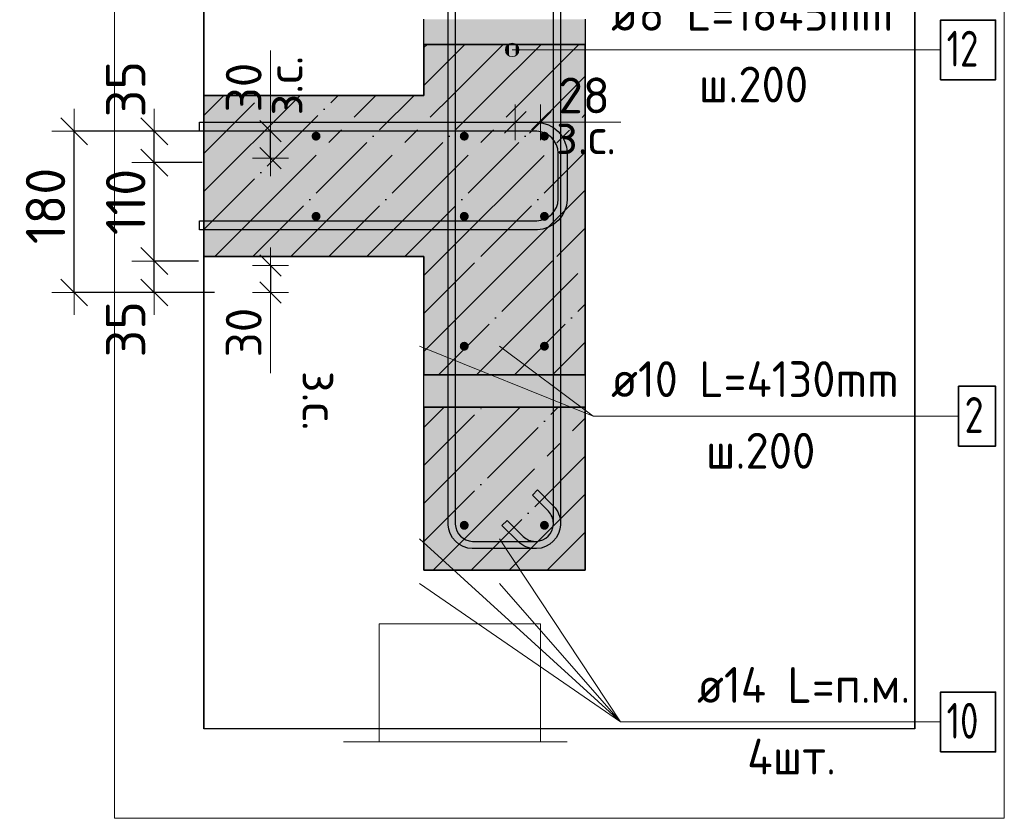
# Model space of a CAD drawing. Header units: millimetres. Extents: x -2995 to 47287, y -2809 to 58122.
# Tile 81 of 143: x 44793 to 45892, y 36062 to 36954. Entities that reach past the tile are written whole.
import ezdxf

# ---------------------------------------------------------------- set-up
doc = ezdxf.new("R2010")
doc.units = ezdxf.units.MM
doc.header["$PDMODE"] = 65
doc.linetypes.add('______11', pattern=[100, 80, -10, 0, -10])
doc.linetypes.add('______5', pattern=[220, 160, -20, 20, -20])
for name, color, linetype, lineweight in [('Standard', 7, 'Continuous', 25), ('Арм.стержн. Арматура края', 96, 'Continuous', 35), ('Арм.стержн. вертикальными 1', 22, 'Continuous', 35), ('Арм.стержн. Доп. арматура', 180, 'Continuous', 35), ('Арм.стержн. Хомут', 240, 'Continuous', 35), ('Размерная линия_ общее', 7, 'Continuous', 13), ('Размерная линия_ общее_1', 7, 'Continuous', 13)]:
    doc.layers.add(name, color=color, linetype=linetype, lineweight=lineweight)
doc.styles.add('ISOCPEUR', font='ISOCPEUR')
doc.dimstyles.new('DIMSTYLE_3', dxfattribs={"dimtxt": 44, "dimasz": 50, "dimexe": 0, "dimexo": 0, "dimgap": 22, "dimtad": 2, "dimdec": 0, "dimrnd": 5, "dimzin": 12, "dimdsep": 46, "dimtxsty": 'ISOCPEUR', "dimblk1": 'ALL_ML_STRICH', "dimblk2": 'ALL_ML_STRICH', "dimsah": 1, "dimcen": 0, "dimclrd": 7, "dimclre": 256, "dimclrt": 7, "dimadec": 0, "dimazin": 0, "dimtfac": 1, "dimtdec": 0, "dimtix": 1, "dimtmove": 2, "dimatfit": 3, "dimfxl": 0, "dimtzin": 0, "dimlwd": 0, "dimlwe": -3, "dimarcsym": 0})
doc.dimstyles.new('DIMSTYLE_7', dxfattribs={"dimtxt": 40, "dimasz": 40, "dimexe": 0, "dimexo": 0.001, "dimgap": 20, "dimtad": 2, "dimdec": 0, "dimrnd": 5, "dimzin": 12, "dimdsep": 46, "dimtxsty": 'ISOCPEUR', "dimblk1": 'ALL_ML_STRICH', "dimblk2": 'ALL_ML_STRICH', "dimsah": 1, "dimcen": 0, "dimse1": 1, "dimse2": 1, "dimclrd": 7, "dimclre": 256, "dimclrt": 7, "dimadec": 0, "dimazin": 0, "dimtfac": 1, "dimtdec": 0, "dimtix": 1, "dimtmove": 2, "dimatfit": 3, "dimfxl": 0, "dimtvp": 1.2, "dimtzin": 0, "dimlwd": 0, "dimlwe": -3, "dimarcsym": 0})
doc.dimstyles.new('DIMSTYLE_8', dxfattribs={"dimtxt": 44, "dimasz": 50, "dimexe": 0, "dimexo": 0, "dimgap": 22, "dimtad": 2, "dimdec": 0, "dimrnd": 5, "dimzin": 12, "dimdsep": 46, "dimtxsty": 'ISOCPEUR', "dimblk1": 'ALL_ML_STRICH', "dimblk2": 'ALL_ML_STRICH', "dimsah": 1, "dimcen": 0, "dimclrd": 7, "dimclre": 256, "dimclrt": 7, "dimadec": 0, "dimazin": 0, "dimtfac": 1, "dimtdec": 0, "dimtix": 1, "dimtmove": 2, "dimatfit": 3, "dimfxl": 0, "dimtvp": 1.2, "dimtzin": 0, "dimlwd": 0, "dimlwe": -3, "dimarcsym": 0})
doc.dimstyles.new('DIMSTYLE_9', dxfattribs={"dimtxt": 40, "dimasz": 40, "dimexe": 0, "dimexo": 0, "dimgap": 20, "dimtad": 2, "dimdec": 0, "dimrnd": 1, "dimzin": 12, "dimdsep": 46, "dimtxsty": 'ISOCPEUR', "dimblk1": 'ALL_ML_STRICH', "dimblk2": 'ALL_ML_STRICH', "dimsah": 1, "dimcen": 0, "dimclrd": 7, "dimclre": 256, "dimclrt": 7, "dimadec": 0, "dimazin": 0, "dimtfac": 1, "dimtdec": 0, "dimtix": 1, "dimtmove": 2, "dimatfit": 3, "dimfxl": 0, "dimtvp": 1.2, "dimtzin": 0, "dimlwd": 0, "dimlwe": -3, "dimarcsym": 0})

# ---------------------------------------------------------------- blocks, each defined once
blk = doc.blocks.new('ALL_ML_STRICH')
at = {"color": 0, "linetype": 'ByBlock', "lineweight": -2}
for p, q in [((0, -0.5), (0, 0.5)), ((-0.3, -0.3), (0.3, 0.3)), ((-1, 0), (0.5, 0))]:
    blk.add_line(p, q, dxfattribs=at)
blk = doc.blocks.new('*D25')
at = {"layer": 'DEFPOINTS', "color": 7, "linetype": 'Continuous', "lineweight": 13, "transparency": 33554687}
for p in [(45012.5, 36684.2), (44943.3, 36649.2), (45030.5, 36649.2)]:
    blk.add_point(p, dxfattribs=at)
at = {"layer": 'Размерная линия_ общее', "color": 253, "linetype": 'Continuous', "lineweight": -2, "true_color": 0xa0a0a0, "transparency": 33554687}
for p, q in [((44992.5, 36684.2), (44943.3, 36684.2)), ((45010.5, 36649.2), (44943.3, 36649.2))]:
    blk.add_line(p, q, dxfattribs=at)
at = {"layer": 'Размерная линия_ общее', "color": 7, "linetype": 'Continuous', "lineweight": -2, "transparency": 33554687}
blk.add_line((44943.3, 36649.2), (44943.3, 36684.2), dxfattribs=at)
at = {"layer": 'Размерная линия_ общее', "color": 7, "linetype": 'Continuous', "lineweight": 13, "transparency": 33554687, "xscale": 50, "yscale": 50, "zscale": 50}
for p, rotation in [((44943.3, 36684.2), 90), ((44943.3, 36649.2), 270)]:
    blk.add_blockref('ALL_ML_STRICH', p, dxfattribs=dict(at, rotation=rotation))
at = {"layer": 'Размерная линия_ общее', "color": 7, "linetype": 'Continuous', "lineweight": 13, "transparency": 33554687, "insert": (44911.3, 36608.1), "char_height": 44, "width": 88, "attachment_point": 5, "rotation": 90, "style": 'ISOCPEUR'}
blk.add_mtext('\\A1;{35}', dxfattribs=at)
blk = doc.blocks.new('*D26')
at = {"layer": 'DEFPOINTS', "color": 7, "linetype": 'Continuous', "lineweight": 13, "transparency": 33554687}
for p in [(45016.6, 36794.2), (44943.3, 36684.2), (45012.5, 36684.2)]:
    blk.add_point(p, dxfattribs=at)
at = {"layer": 'Размерная линия_ общее', "color": 253, "linetype": 'Continuous', "lineweight": -2, "true_color": 0xa0a0a0, "transparency": 33554687}
for p, q in [((44996.6, 36794.2), (44943.3, 36794.2)), ((44992.5, 36684.2), (44943.3, 36684.2))]:
    blk.add_line(p, q, dxfattribs=at)
at = {"layer": 'Размерная линия_ общее', "color": 7, "linetype": 'Continuous', "lineweight": -2, "transparency": 33554687}
blk.add_line((44943.3, 36684.2), (44943.3, 36794.2), dxfattribs=at)
at = {"layer": 'Размерная линия_ общее', "color": 7, "linetype": 'Continuous', "lineweight": 13, "transparency": 33554687, "xscale": 50, "yscale": 50, "zscale": 50}
for p, rotation in [((44943.3, 36794.2), 90), ((44943.3, 36684.2), 270)]:
    blk.add_blockref('ALL_ML_STRICH', p, dxfattribs=dict(at, rotation=rotation))
at = {"layer": 'Размерная линия_ общее', "color": 7, "linetype": 'Continuous', "lineweight": 13, "transparency": 33554687, "insert": (44911.3, 36750.2), "char_height": 44, "width": 132, "attachment_point": 5, "rotation": 90, "style": 'ISOCPEUR'}
blk.add_mtext('\\A1;{110}', dxfattribs=at)
blk = doc.blocks.new('*D27')
at = {"layer": 'DEFPOINTS', "color": 7, "linetype": 'Continuous', "lineweight": 13, "transparency": 33554687}
for p in [(45022.5, 36829.2), (44943.3, 36794.2), (45016.6, 36794.2)]:
    blk.add_point(p, dxfattribs=at)
at = {"layer": 'Размерная линия_ общее', "color": 253, "linetype": 'Continuous', "lineweight": -2, "true_color": 0xa0a0a0, "transparency": 33554687}
for p, q in [((45002.5, 36829.2), (44943.3, 36829.2)), ((44996.6, 36794.2), (44943.3, 36794.2))]:
    blk.add_line(p, q, dxfattribs=at)
at = {"layer": 'Размерная линия_ общее', "color": 7, "linetype": 'Continuous', "lineweight": -2, "transparency": 33554687}
blk.add_line((44943.3, 36794.2), (44943.3, 36829.2), dxfattribs=at)
at = {"layer": 'Размерная линия_ общее', "color": 7, "linetype": 'Continuous', "lineweight": 13, "transparency": 33554687, "xscale": 50, "yscale": 50, "zscale": 50}
for p, rotation in [((44943.3, 36829.2), 90), ((44943.3, 36794.2), 270)]:
    blk.add_blockref('ALL_ML_STRICH', p, dxfattribs=dict(at, rotation=rotation))
at = {"layer": 'Размерная линия_ общее', "color": 7, "linetype": 'Continuous', "lineweight": 13, "transparency": 33554687, "insert": (44911.4, 36876.2), "char_height": 44, "width": 88, "attachment_point": 5, "rotation": 90, "style": 'ISOCPEUR'}
blk.add_mtext('\\A1;{35}', dxfattribs=at)
blk = doc.blocks.new('*D28')
at = {"layer": 'DEFPOINTS', "color": 7, "linetype": 'Continuous', "lineweight": 13, "transparency": 33554687}
for p in [(45016.9, 36829.2), (44853.8, 36649.2), (45010.5, 36649.2)]:
    blk.add_point(p, dxfattribs=at)
at = {"layer": 'Размерная линия_ общее', "color": 253, "linetype": 'Continuous', "lineweight": -2, "true_color": 0xa0a0a0, "transparency": 33554687}
for p, q in [((44996.9, 36829.2), (44853.8, 36829.2)), ((44990.5, 36649.2), (44853.8, 36649.2))]:
    blk.add_line(p, q, dxfattribs=at)
at = {"layer": 'Размерная линия_ общее', "color": 7, "linetype": 'Continuous', "lineweight": -2, "transparency": 33554687}
blk.add_line((44853.8, 36649.2), (44853.8, 36829.2), dxfattribs=at)
at = {"layer": 'Размерная линия_ общее', "color": 7, "linetype": 'Continuous', "lineweight": 13, "transparency": 33554687, "xscale": 50, "yscale": 50, "zscale": 50}
for p, rotation in [((44853.8, 36829.2), 90), ((44853.8, 36649.2), 270)]:
    blk.add_blockref('ALL_ML_STRICH', p, dxfattribs=dict(at, rotation=rotation))
at = {"layer": 'Размерная линия_ общее', "color": 7, "linetype": 'Continuous', "lineweight": 13, "transparency": 33554687, "insert": (44821.8, 36745.8), "char_height": 44, "width": 132, "attachment_point": 5, "rotation": 90, "style": 'ISOCPEUR'}
blk.add_mtext('\\A1;{180}', dxfattribs=at)
blk = doc.blocks.new('*D33')
at = {"layer": 'DEFPOINTS', "color": 7, "linetype": 'Continuous', "lineweight": 13, "transparency": 33554687}
for p in [(45064.3, 36829.2), (45064.3, 36799.2), (45073.1, 36799.2)]:
    blk.add_point(p, dxfattribs=at)
at = {"layer": 'Размерная линия_ общее_1', "color": 7, "linetype": 'Continuous', "lineweight": -2, "transparency": 33554687}
blk.add_line((45073.1, 36799.2), (45073.1, 36829.2), dxfattribs=at)
at = {"layer": 'Размерная линия_ общее_1', "color": 7, "linetype": 'Continuous', "lineweight": 13, "transparency": 33554687, "xscale": 40, "yscale": 40, "zscale": 40}
for p, rotation in [((45073.1, 36829.2), 90), ((45073.1, 36799.2), 270)]:
    blk.add_blockref('ALL_ML_STRICH', p, dxfattribs=dict(at, rotation=rotation))
at = {"layer": 'Размерная линия_ общее_1', "color": 7, "linetype": 'Continuous', "lineweight": 13, "transparency": 33554687, "insert": (45068.8, 36846.8), "char_height": 40, "width": 2, "attachment_point": 1, "rotation": 90, "line_spacing_factor": 0.60241, "style": 'ISOCPEUR'}
blk.add_mtext('з.с.', dxfattribs=at)
at = {"layer": 'Размерная линия_ общее_1', "color": 7, "linetype": 'Continuous', "lineweight": 13, "transparency": 33554687, "insert": (45043.1, 36878), "char_height": 40, "width": 80, "attachment_point": 5, "rotation": 90, "style": 'ISOCPEUR'}
blk.add_mtext('\\A1;{30}', dxfattribs=at)
blk = doc.blocks.new('*D34')
at = {"layer": 'DEFPOINTS', "color": 7, "linetype": 'Continuous', "lineweight": 13, "transparency": 33554687}
for p in [(45064.3, 36679.2), (45073.1, 36679.2), (45064.3, 36649.2)]:
    blk.add_point(p, dxfattribs=at)
at = {"layer": 'Размерная линия_ общее_1', "color": 7, "linetype": 'Continuous', "lineweight": -2, "transparency": 33554687}
blk.add_line((45073.1, 36679.2), (45073.1, 36649.2), dxfattribs=at)
at = {"layer": 'Размерная линия_ общее_1', "color": 7, "linetype": 'Continuous', "lineweight": 13, "transparency": 33554687, "xscale": 40, "yscale": 40, "zscale": 40}
for p, rotation in [((45073.1, 36679.2), 90), ((45073.1, 36649.2), 270)]:
    blk.add_blockref('ALL_ML_STRICH', p, dxfattribs=dict(at, rotation=rotation))
at = {"layer": 'Размерная линия_ общее_1', "color": 7, "linetype": 'Continuous', "lineweight": 13, "transparency": 33554687, "insert": (45043.1, 36604.4), "char_height": 40, "width": 80, "attachment_point": 5, "rotation": 90, "style": 'ISOCPEUR'}
blk.add_mtext('\\A1;{30}', dxfattribs=at)
at = {"layer": 'Размерная линия_ общее_1', "color": 7, "linetype": 'Continuous', "lineweight": 13, "transparency": 33554687, "insert": (45148.8, 36561.6), "char_height": 40, "width": 2, "attachment_point": 1, "rotation": 270, "line_spacing_factor": 0.60241, "style": 'ISOCPEUR'}
blk.add_mtext('з.с.', dxfattribs=at)
blk = doc.blocks.new('*D35')
at = {"layer": 'DEFPOINTS', "color": 7, "linetype": 'Continuous', "lineweight": 13, "transparency": 33554687}
for p in [(45346.4, 36848), (45374.4, 36848), (45346.4, 36839.2)]:
    blk.add_point(p, dxfattribs=at)
at = {"layer": 'Размерная линия_ общее_1', "color": 253, "linetype": 'Continuous', "lineweight": -2, "true_color": 0xa0a0a0, "transparency": 33554687}
for p, q in [((45346.4, 36839.2), (45346.4, 36839.2)), ((45374.4, 36839.2), (45374.4, 36839.2))]:
    blk.add_line(p, q, dxfattribs=at)
at = {"layer": 'Размерная линия_ общее_1', "color": 7, "linetype": 'Continuous', "lineweight": -2, "transparency": 33554687}
blk.add_line((45346.4, 36839.2), (45374.4, 36839.2), dxfattribs=at)
at = {"layer": 'Размерная линия_ общее_1', "color": 7, "linetype": 'Continuous', "lineweight": 13, "transparency": 33554687, "xscale": 40, "yscale": 40, "zscale": 40, "rotation": 180}
blk.add_blockref('ALL_ML_STRICH', (45346.4, 36839.2), dxfattribs=at)
at = {"layer": 'Размерная линия_ общее_1', "color": 7, "linetype": 'Continuous', "lineweight": 13, "transparency": 33554687, "xscale": 40, "yscale": 40, "zscale": 40}
blk.add_blockref('ALL_ML_STRICH', (45374.4, 36839.2), dxfattribs=at)
at = {"layer": 'Размерная линия_ общее_1', "color": 7, "linetype": 'Continuous', "lineweight": 13, "transparency": 33554687, "insert": (45423.2, 36869.2), "char_height": 40, "width": 80, "attachment_point": 5, "style": 'ISOCPEUR'}
blk.add_mtext('\\A1;{28}', dxfattribs=at)
at = {"layer": 'Размерная линия_ общее_1', "color": 7, "linetype": 'Continuous', "lineweight": 13, "transparency": 33554687, "insert": (45392, 36843.5), "char_height": 40, "width": 2, "attachment_point": 1, "line_spacing_factor": 0.60241, "style": 'ISOCPEUR'}
blk.add_mtext('з.с.', dxfattribs=at)

msp = doc.modelspace()

# ---------------------------------------------------------------- hatches: boundary and pattern name
at = {"linetype": '______5', "lineweight": -3, "true_color": 0xc7c7c7, "transparency": 33554687}
msp.add_hatch(color=9, dxfattribs=at).paths.add_polyline_path([(45424.4, 36689.2), (45244.4, 36689.2), (45244.4, 36557.2), (45424.4, 36557.2)])
at = {"linetype": 'Continuous', "lineweight": 13, "transparency": 33554687}
for points in [[(45244.4, 36557.2), (45244.4, 36556.5), (45424.4, 36556.5), (45424.4, 36557.2)], [(45244.4, 36556.5), (45244.4, 36555.3), (45424.4, 36555.3), (45424.4, 36556.5)], [(45244.4, 36555.3), (45244.4, 36554), (45424.4, 36554), (45424.4, 36555.3)], [(45244.4, 36554), (45244.4, 36552.6), (45424.4, 36552.6), (45424.4, 36554)], [(45244.4, 36552.6), (45244.4, 36550.9), (45424.4, 36550.9), (45424.4, 36552.6)], [(45244.4, 36550.9), (45244.4, 36549.2), (45424.4, 36549.2), (45424.4, 36550.9)], [(45244.4, 36549.2), (45244.4, 36547.3), (45424.4, 36547.3), (45424.4, 36549.2)], [(45244.4, 36547.3), (45244.4, 36545.3), (45424.4, 36545.3), (45424.4, 36547.3)], [(45244.4, 36545.3), (45244.4, 36543.3), (45424.4, 36543.3), (45424.4, 36545.3)], [(45244.4, 36543.3), (45244.4, 36541.3), (45424.4, 36541.3), (45424.4, 36543.3)], [(45244.4, 36541.3), (45244.4, 36539.2), (45424.4, 36539.2), (45424.4, 36541.3)], [(45244.4, 36539.2), (45244.4, 36537.1), (45424.4, 36537.1), (45424.4, 36539.2)], [(45244.4, 36537.1), (45244.4, 36535), (45424.4, 36535), (45424.4, 36537.1)], [(45244.4, 36535), (45244.4, 36533), (45424.4, 36533), (45424.4, 36535)], [(45244.4, 36533), (45244.4, 36531), (45424.4, 36531), (45424.4, 36533)], [(45244.4, 36531), (45244.4, 36529.2), (45424.4, 36529.2), (45424.4, 36531)], [(45244.4, 36529.2), (45244.4, 36527.4), (45424.4, 36527.4), (45424.4, 36529.2)], [(45244.4, 36527.4), (45244.4, 36525.8), (45424.4, 36525.8), (45424.4, 36527.4)], [(45244.4, 36525.8), (45244.4, 36524.3), (45424.4, 36524.3), (45424.4, 36525.8)], [(45244.4, 36524.3), (45244.4, 36523), (45424.4, 36523), (45424.4, 36524.3)], [(45244.4, 36523), (45244.4, 36521.8), (45424.4, 36521.8), (45424.4, 36523)], [(45244.4, 36521.8), (45244.4, 36521.1), (45424.4, 36521.1), (45424.4, 36521.8)]]:
    msp.add_hatch(color=7, dxfattribs=at).paths.add_polyline_path(points)
at = {"linetype": 'Continuous', "lineweight": -3, "true_color": 0xc7c7c7, "transparency": 33554687}
msp.add_hatch(color=9, dxfattribs=at).paths.add_polyline_path([(45244.4, 36521.1), (45244.4, 36339.2), (45424.4, 36339.2), (45424.4, 36521.1)])
at = {"layer": 'Standard', "linetype": 'Continuous', "lineweight": 13, "transparency": 33554687}
for points in [[(45244.4, 36954.2), (45244.4, 36952.3), (45424.4, 36952.3), (45424.4, 36954.2)], [(45244.4, 36952.3), (45244.4, 36950.3), (45424.4, 36950.3), (45424.4, 36952.3)], [(45244.4, 36950.3), (45244.4, 36948.3), (45424.4, 36948.3), (45424.4, 36950.3)], [(45244.4, 36948.3), (45244.4, 36946.3), (45424.4, 36946.3), (45424.4, 36948.3)], [(45244.4, 36946.3), (45244.4, 36944.2), (45424.4, 36944.2), (45424.4, 36946.3)], [(45244.4, 36944.2), (45244.4, 36942.1), (45424.4, 36942.1), (45424.4, 36944.2)], [(45244.4, 36942.1), (45244.4, 36940), (45424.4, 36940), (45424.4, 36942.1)], [(45244.4, 36940), (45244.4, 36938), (45424.4, 36938), (45424.4, 36940)], [(45244.4, 36938), (45244.4, 36936), (45424.4, 36936), (45424.4, 36938)], [(45244.4, 36936), (45244.4, 36934.2), (45424.4, 36934.2), (45424.4, 36936)], [(45244.4, 36934.2), (45244.4, 36932.4), (45424.4, 36932.4), (45424.4, 36934.2)], [(45244.4, 36932.4), (45244.4, 36930.8), (45424.4, 36930.8), (45424.4, 36932.4)], [(45244.4, 36930.8), (45244.4, 36929.3), (45424.4, 36929.3), (45424.4, 36930.8)], [(45244.4, 36929.3), (45244.4, 36928), (45424.4, 36928), (45424.4, 36929.3)], [(45244.4, 36928), (45244.4, 36926.8), (45424.4, 36926.8), (45424.4, 36928)], [(45244.4, 36926.8), (45244.4, 36926.1), (45424.4, 36926.1), (45424.4, 36926.8)]]:
    msp.add_hatch(color=7, dxfattribs=at).paths.add_polyline_path(points)
at = {"layer": 'Standard', "linetype": 'Continuous', "lineweight": -3, "true_color": 0xc7c7c7, "transparency": 33554687}
for points in [[(45244.4, 36926.1), (45244.4, 36869.2), (45424.4, 36869.2), (45424.4, 36926.1)], [(45424.4, 36689.2), (45424.4, 36869.2), (44998.7, 36869.2), (44998.7, 36689.2)]]:
    msp.add_hatch(color=9, dxfattribs=at).paths.add_polyline_path(points)
at = {"layer": 'Арм.стержн. вертикальными 1', "linetype": 'Continuous', "lineweight": 50, "transparency": 33554687}
for points in [[(45128.9, 36823.7), (45128.5, 36825.6), (45127.4, 36827.2), (45125.8, 36828.3), (45123.9, 36828.7), (45122, 36828.3), (45120.3, 36827.2), (45119.3, 36825.6), (45118.9, 36823.7), (45119.3, 36821.8), (45120.3, 36820.1), (45122, 36819.1), (45123.9, 36818.7), (45125.8, 36819.1), (45127.4, 36820.1), (45128.5, 36821.8)], [(45294.4, 36823.7), (45294, 36825.6), (45292.9, 36827.2), (45291.3, 36828.3), (45289.4, 36828.7), (45287.5, 36828.3), (45285.8, 36827.2), (45284.8, 36825.6), (45284.4, 36823.7), (45284.8, 36821.8), (45285.8, 36820.1), (45287.5, 36819.1), (45289.4, 36818.7), (45291.3, 36819.1), (45292.9, 36820.1), (45294, 36821.8)], [(45383.9, 36823.7), (45383.5, 36825.6), (45382.4, 36827.2), (45380.8, 36828.3), (45378.9, 36828.7), (45377, 36828.3), (45375.4, 36827.2), (45374.3, 36825.6), (45373.9, 36823.7), (45374.3, 36821.8), (45375.4, 36820.1), (45377, 36819.1), (45378.9, 36818.7), (45380.8, 36819.1), (45382.4, 36820.1), (45383.5, 36821.8)], [(45128.9, 36734.1), (45128.5, 36736.1), (45127.4, 36737.7), (45125.8, 36738.8), (45123.9, 36739.1), (45122, 36738.8), (45120.3, 36737.7), (45119.3, 36736.1), (45118.9, 36734.1), (45119.3, 36732.2), (45120.3, 36730.6), (45122, 36729.5), (45123.9, 36729.1), (45125.8, 36729.5), (45127.4, 36730.6), (45128.5, 36732.2)], [(45294.4, 36734.1), (45294, 36736.1), (45292.9, 36737.7), (45291.3, 36738.8), (45289.4, 36739.1), (45287.5, 36738.8), (45285.8, 36737.7), (45284.8, 36736.1), (45284.4, 36734.1), (45284.8, 36732.2), (45285.8, 36730.6), (45287.5, 36729.5), (45289.4, 36729.1), (45291.3, 36729.5), (45292.9, 36730.6), (45294, 36732.2)], [(45383.9, 36734.1), (45383.5, 36736.1), (45382.4, 36737.7), (45380.8, 36738.8), (45378.9, 36739.1), (45377, 36738.8), (45375.4, 36737.7), (45374.3, 36736.1), (45373.9, 36734.1), (45374.3, 36732.2), (45375.4, 36730.6), (45377, 36729.5), (45378.9, 36729.1), (45380.8, 36729.5), (45382.4, 36730.6), (45383.5, 36732.2)], [(45294.4, 36589.1), (45294, 36591.1), (45292.9, 36592.7), (45291.3, 36593.8), (45289.4, 36594.1), (45287.5, 36593.8), (45285.8, 36592.7), (45284.8, 36591.1), (45284.4, 36589.1), (45284.8, 36587.2), (45285.8, 36585.6), (45287.5, 36584.5), (45289.4, 36584.1), (45291.3, 36584.5), (45292.9, 36585.6), (45294, 36587.2)], [(45383.9, 36589.1), (45383.5, 36591.1), (45382.4, 36592.7), (45380.8, 36593.8), (45378.9, 36594.1), (45377, 36593.8), (45375.4, 36592.7), (45374.3, 36591.1), (45373.9, 36589.1), (45374.3, 36587.2), (45375.4, 36585.6), (45377, 36584.5), (45378.9, 36584.1), (45380.8, 36584.5), (45382.4, 36585.6), (45383.5, 36587.2)], [(45294.4, 36389.2), (45294, 36391.1), (45292.9, 36392.7), (45291.3, 36393.8), (45289.4, 36394.2), (45287.5, 36393.8), (45285.8, 36392.7), (45284.8, 36391.1), (45284.4, 36389.2), (45284.8, 36387.3), (45285.8, 36385.6), (45287.5, 36384.5), (45289.4, 36384.2), (45291.3, 36384.5), (45292.9, 36385.6), (45294, 36387.3)], [(45383.9, 36389.2), (45383.5, 36391.1), (45382.4, 36392.7), (45380.8, 36393.8), (45378.9, 36394.2), (45377, 36393.8), (45375.4, 36392.7), (45374.3, 36391.1), (45373.9, 36389.2), (45374.3, 36387.3), (45375.4, 36385.6), (45377, 36384.5), (45378.9, 36384.2), (45380.8, 36384.5), (45382.4, 36385.6), (45383.5, 36387.3)]]:
    msp.add_hatch(color=4, dxfattribs=at).paths.add_polyline_path(points)
at = {"layer": 'Арм.стержн. Доп. арматура', "linetype": 'Continuous', "lineweight": 50, "transparency": 33554687}
for points in [[(45296.4, 36434.2), (45295.8, 36436.8), (45294.3, 36439.1), (45292.1, 36440.6), (45289.4, 36441.2), (45286.7, 36440.6), (45284.4, 36439.1), (45282.9, 36436.8), (45282.4, 36434.2), (45282.9, 36431.5), (45284.4, 36429.2), (45286.7, 36427.7), (45289.4, 36427.2), (45292.1, 36427.7), (45294.3, 36429.2), (45295.8, 36431.5)], [(45385.9, 36434.2), (45385.4, 36436.8), (45383.9, 36439.1), (45381.6, 36440.6), (45378.9, 36441.2), (45376.2, 36440.6), (45374, 36439.1), (45372.4, 36436.8), (45371.9, 36434.2), (45372.4, 36431.5), (45374, 36429.2), (45376.2, 36427.7), (45378.9, 36427.2), (45381.6, 36427.7), (45383.9, 36429.2), (45385.4, 36431.5)], [(45296.4, 36384.2), (45295.8, 36386.8), (45294.3, 36389.1), (45292.1, 36390.6), (45289.4, 36391.2), (45286.7, 36390.6), (45284.4, 36389.1), (45282.9, 36386.8), (45282.4, 36384.2), (45282.9, 36381.5), (45284.4, 36379.2), (45286.7, 36377.7), (45289.4, 36377.2), (45292.1, 36377.7), (45294.3, 36379.2), (45295.8, 36381.5)], [(45385.9, 36384.2), (45385.4, 36386.8), (45383.9, 36389.1), (45381.6, 36390.6), (45378.9, 36391.2), (45376.2, 36390.6), (45374, 36389.1), (45372.4, 36386.8), (45371.9, 36384.2), (45372.4, 36381.5), (45374, 36379.2), (45376.2, 36377.7), (45378.9, 36377.2), (45381.6, 36377.7), (45383.9, 36379.2), (45385.4, 36381.5)]]:
    msp.add_hatch(color=7, dxfattribs=at).paths.add_polyline_path(points)
at = {"layer": 'Арм.стержн. Хомут', "linetype": 'Continuous', "lineweight": 13, "transparency": 33554687}
for points in [[(45336.5, 36916.3), (45336.5, 36923.8), (45335.4, 36920)], [(45339.2, 36913.6), (45339.2, 36926.5), (45336.5, 36923.8)], [(45339.2, 36913.6), (45336.5, 36923.8), (45336.5, 36916.3)], [(45342.9, 36912.5), (45342.9, 36927.5), (45339.2, 36926.5)], [(45342.9, 36912.5), (45339.2, 36926.5), (45339.2, 36913.6)], [(45346.7, 36913.6), (45346.7, 36926.5), (45342.9, 36927.5)], [(45346.7, 36913.6), (45342.9, 36927.5), (45342.9, 36912.5)], [(45349.4, 36916.3), (45349.4, 36923.8), (45346.7, 36926.5)], [(45349.4, 36916.3), (45346.7, 36926.5), (45346.7, 36913.6)], [(45349.4, 36923.8), (45349.4, 36916.3), (45350.4, 36920)]]:
    msp.add_hatch(color=7, dxfattribs=at).paths.add_polyline_path(points)

# ---------------------------------------------------------------- linework, layer by layer
at = {"color": 52, "linetype": 'Continuous', "lineweight": -3, "transparency": 33554687}
for p, q in [((44998.7, 37302), (44998.7, 36162)), ((44998.7, 36162), (44998.7, 37302)), ((45792.4, 37302), (45792.4, 36162)), ((45792.4, 36162), (45792.4, 37302)), ((45792.4, 36162), (44998.7, 36162)), ((45792.4, 36162), (44998.7, 36162))]:
    msp.add_line(p, q, dxfattribs=at)
at = {"color": 253, "linetype": '______11', "lineweight": -3, "true_color": 0xababab, "transparency": 33554687}
for p, q in [((45244.4, 36625.7), (45307.8, 36689.2)), ((45260.7, 36557.2), (45392.7, 36689.2)), ((45345.6, 36557.2), (45424.4, 36636)), ((45244.4, 36371.2), (45394.3, 36521.1)), ((45244.4, 36456), (45309.5, 36521.1)), ((45297.2, 36339.2), (45424.4, 36466.3)), ((45382.1, 36339.2), (45424.4, 36381.5))]:
    msp.add_line(p, q, dxfattribs=at)
at = {"color": 253, "linetype": '______5', "lineweight": -3, "true_color": 0xababab, "transparency": 33554687}
for p, q in [((45244.4, 36668.1), (45265.4, 36689.2)), ((45244.4, 36583.3), (45350.3, 36689.2)), ((45303.1, 36557.2), (45424.4, 36678.4)), ((45388, 36557.2), (45424.4, 36593.6)), ((45244.4, 36413.6), (45351.9, 36521.1)), ((45244.4, 36498.4), (45267.1, 36521.1)), ((45254.8, 36339.2), (45424.4, 36508.7)), ((45339.7, 36339.2), (45424.4, 36423.9))]:
    msp.add_line(p, q, dxfattribs=at)
at = {"color": 7, "linetype": 'Continuous', "lineweight": 35, "transparency": 33554687}
for p, q in [((45244.4, 36689.2), (45244.4, 36557.2)), ((45424.4, 36557.2), (45424.4, 36689.2)), ((45244.4, 36557.2), (45424.4, 36557.2)), ((45244.4, 36521.1), (45244.4, 36339.2)), ((45424.4, 36521.1), (45244.4, 36521.1)), ((45424.4, 36339.2), (45424.4, 36521.1)), ((45244.4, 36339.2), (45424.4, 36339.2))]:
    msp.add_line(p, q, dxfattribs=at)
at = {"color": 7, "linetype": 'Continuous', "lineweight": 25, "transparency": 33554687}
for p, q in [((45244.4, 36556.5), (45244.4, 36557.2)), ((45244.4, 36555.3), (45244.4, 36556.5)), ((45244.4, 36554), (45244.4, 36555.3)), ((45244.4, 36552.6), (45244.4, 36554)), ((45244.4, 36550.9), (45244.4, 36552.6)), ((45244.4, 36549.2), (45244.4, 36550.9)), ((45244.4, 36547.3), (45244.4, 36549.2)), ((45244.4, 36545.3), (45244.4, 36547.3)), ((45424.4, 36557.2), (45424.4, 36556.5)), ((45424.4, 36556.5), (45424.4, 36555.3)), ((45424.4, 36555.3), (45424.4, 36554)), ((45424.4, 36554), (45424.4, 36552.6)), ((45424.4, 36552.6), (45424.4, 36550.9)), ((45424.4, 36550.9), (45424.4, 36549.2)), ((45424.4, 36549.2), (45424.4, 36547.3)), ((45424.4, 36547.3), (45424.4, 36545.3)), ((45244.4, 36543.3), (45244.4, 36545.3)), ((45244.4, 36541.3), (45244.4, 36543.3)), ((45244.4, 36539.2), (45244.4, 36541.3)), ((45244.4, 36537.1), (45244.4, 36539.2)), ((45244.4, 36535), (45244.4, 36537.1)), ((45424.4, 36545.3), (45424.4, 36543.3)), ((45424.4, 36543.3), (45424.4, 36541.3)), ((45424.4, 36541.3), (45424.4, 36539.2)), ((45424.4, 36539.2), (45424.4, 36537.1)), ((45424.4, 36537.1), (45424.4, 36535)), ((45244.4, 36533), (45244.4, 36535)), ((45244.4, 36531), (45244.4, 36533)), ((45244.4, 36529.2), (45244.4, 36531)), ((45244.4, 36527.4), (45244.4, 36529.2)), ((45244.4, 36525.8), (45244.4, 36527.4)), ((45244.4, 36524.3), (45244.4, 36525.8)), ((45244.4, 36523), (45244.4, 36524.3)), ((45424.4, 36535), (45424.4, 36533)), ((45424.4, 36533), (45424.4, 36531)), ((45424.4, 36531), (45424.4, 36529.2)), ((45424.4, 36529.2), (45424.4, 36527.4)), ((45424.4, 36527.4), (45424.4, 36525.8)), ((45424.4, 36525.8), (45424.4, 36524.3)), ((45424.4, 36524.3), (45424.4, 36523)), ((45244.4, 36521.8), (45244.4, 36523)), ((45244.4, 36521.1), (45244.4, 36521.8)), ((45424.4, 36523), (45424.4, 36521.8)), ((45424.4, 36521.8), (45424.4, 36521.1))]:
    msp.add_line(p, q, dxfattribs=at)
at = {"layer": 'Standard', "color": 7, "linetype": 'Continuous', "lineweight": 25, "transparency": 33554687}
for p, q in [((45244.4, 36952.3), (45244.4, 36954.2)), ((45424.4, 36954.2), (45424.4, 36952.3)), ((45244.4, 36950.3), (45244.4, 36952.3)), ((45244.4, 36948.3), (45244.4, 36950.3)), ((45244.4, 36946.3), (45244.4, 36948.3)), ((45244.4, 36944.2), (45244.4, 36946.3)), ((45244.4, 36942.1), (45244.4, 36944.2)), ((45244.4, 36940), (45244.4, 36942.1)), ((45424.4, 36952.3), (45424.4, 36950.3)), ((45424.4, 36950.3), (45424.4, 36948.3)), ((45424.4, 36948.3), (45424.4, 36946.3)), ((45424.4, 36946.3), (45424.4, 36944.2)), ((45424.4, 36944.2), (45424.4, 36942.1)), ((45424.4, 36942.1), (45424.4, 36940)), ((45244.4, 36938), (45244.4, 36940)), ((45244.4, 36936), (45244.4, 36938)), ((45244.4, 36934.2), (45244.4, 36936)), ((45244.4, 36932.4), (45244.4, 36934.2)), ((45244.4, 36930.8), (45244.4, 36932.4)), ((45424.4, 36940), (45424.4, 36938)), ((45424.4, 36938), (45424.4, 36936)), ((45424.4, 36936), (45424.4, 36934.2)), ((45424.4, 36934.2), (45424.4, 36932.4)), ((45424.4, 36932.4), (45424.4, 36930.8)), ((45244.4, 36929.3), (45244.4, 36930.8)), ((45244.4, 36928), (45244.4, 36929.3)), ((45244.4, 36926.8), (45244.4, 36928)), ((45244.4, 36926.1), (45244.4, 36926.8)), ((45424.4, 36930.8), (45424.4, 36929.3)), ((45424.4, 36929.3), (45424.4, 36928)), ((45424.4, 36928), (45424.4, 36926.8)), ((45424.4, 36926.8), (45424.4, 36926.1)), ((44998.7, 36639.2), (44998.7, 36919.2))]:
    msp.add_line(p, q, dxfattribs=at)
at = {"layer": 'Standard', "color": 253, "linetype": '______11', "lineweight": -3, "true_color": 0xababab, "transparency": 33554687}
for p, q in [((45244.4, 36880.3), (45290.2, 36926.1)), ((45318.1, 36869.2), (45375.1, 36926.1)), ((45403, 36869.2), (45424.4, 36890.6)), ((44998.7, 36804.3), (45063.6, 36869.2)), ((44998.7, 36719.4), (45148.4, 36869.2)), ((45053.3, 36689.2), (45233.3, 36869.2)), ((45138.1, 36689.2), (45318.1, 36869.2)), ((45223, 36689.2), (45403, 36869.2)), ((45307.8, 36689.2), (45424.4, 36805.7)), ((45392.7, 36689.2), (45424.4, 36720.9))]:
    msp.add_line(p, q, dxfattribs=at)
at = {"layer": 'Standard', "color": 253, "linetype": '______5', "lineweight": -3, "true_color": 0xababab, "transparency": 33554687}
for p, q in [((45244.4, 36922.7), (45247.8, 36926.1)), ((45275.7, 36869.2), (45332.7, 36926.1)), ((45360.5, 36869.2), (45417.5, 36926.1)), ((44998.7, 36846.7), (45021.1, 36869.2)), ((44998.7, 36761.9), (45106, 36869.2)), ((45010.8, 36689.2), (45190.8, 36869.2)), ((45095.7, 36689.2), (45275.7, 36869.2)), ((45180.5, 36689.2), (45360.5, 36869.2)), ((45265.4, 36689.2), (45424.4, 36848.1)), ((45350.3, 36689.2), (45424.4, 36763.3))]:
    msp.add_line(p, q, dxfattribs=at)
at = {"layer": 'Standard', "color": 7, "linetype": 'Continuous', "lineweight": 35, "transparency": 33554687}
for p, q in [((45244.4, 36926.1), (45244.4, 36869.2)), ((45424.4, 36926.1), (45244.4, 36926.1)), ((45424.4, 36869.2), (45424.4, 36926.1)), ((45244.4, 36869.2), (44998.7, 36869.2)), ((45424.4, 36689.2), (45424.4, 36869.2)), ((44998.7, 36689.2), (45244.4, 36689.2))]:
    msp.add_line(p, q, dxfattribs=at)
at = {"layer": 'Standard', "color": 7, "linetype": 'Continuous', "lineweight": 13, "transparency": 33554687}
for p, q in [((45073.1, 36829.2), (45073.1, 36919.2)), ((45374.4, 36839.2), (45464.4, 36839.2)), ((45073.1, 36649.2), (45073.1, 36559.2)), ((45154.4, 36147.4), (45404.4, 36147.4))]:
    msp.add_line(p, q, dxfattribs=at)
msp.add_lwpolyline([(44898.7, 36062), (45892.4, 36062), (45892.4, 37402), (44898.7, 37402), (44898.7, 36062)], dxfattribs=at)
msp.add_lwpolyline([(45194.4, 36279.2), (45374.4, 36279.2), (45374.4, 36147.4), (45194.4, 36147.4), (45194.4, 36279.2)], close=True, dxfattribs=at)
at = {"layer": 'Арм.стержн. Арматура края', "color": 4, "linetype": 'Continuous', "lineweight": 25, "transparency": 33554687}
msp.add_lwpolyline([(44993.7, 36729.2), (45370.3, 36729.2), (45374.9, 36729.8), (45379.4, 36731.3), (45383.6, 36733.7), (45387, 36736.5), (45389.9, 36739.9), (45392.2, 36744.1), (45393.7, 36748.7), (45394.4, 36753.2), (45394.4, 36805.1), (45393.7, 36809.6), (45392.2, 36814.2), (45389.9, 36818.4), (45387, 36821.8), (45383.6, 36824.7), (45379.4, 36827), (45374.9, 36828.5), (45370.3, 36829.2), (44993.7, 36829.2), (44993.7, 36839.2), (45371, 36839.2), (45377.1, 36838.3), (45383.5, 36836.2), (45389.3, 36833), (45394.1, 36828.9), (45398.2, 36824.1), (45401.4, 36818.3), (45403.5, 36811.9), (45404.4, 36805.8), (45404.4, 36752.5), (45403.5, 36746.4), (45401.4, 36740.1), (45398.2, 36734.2), (45394.1, 36729.4), (45389.3, 36725.4), (45383.5, 36722.1), (45377.1, 36720), (45371, 36719.2), (44993.7, 36719.2), (44993.7, 36729.2)], dxfattribs=at)
at = {"layer": 'Арм.стержн. вертикальными 1', "color": 7, "linetype": 'Continuous', "lineweight": 13, "transparency": 33554687}
for q in [(45239.4, 36589.1), (45328.9, 36589.1), (45841.3, 36511)]:
    msp.add_line((45433.3, 36511), q, dxfattribs=at)
at = {"layer": 'Арм.стержн. вертикальными 1', "color": 7, "linetype": 'Continuous', "lineweight": 35, "transparency": 33554687}
msp.add_lwpolyline([(45841.3, 36477.7), (45882.6, 36477.7), (45882.6, 36544.4), (45841.3, 36544.4), (45841.3, 36477.7)], dxfattribs=at)
at = {"layer": 'Арм.стержн. Доп. арматура', "color": 7, "linetype": 'Continuous', "lineweight": 13, "transparency": 33554687}
for q in [(45239.4, 36374.2), (45328.9, 36374.2), (45239.4, 36324.2), (45328.9, 36324.2), (45821.3, 36169.6)]:
    msp.add_line((45464, 36169.6), q, dxfattribs=at)
at = {"layer": 'Арм.стержн. Доп. арматура', "color": 7, "linetype": 'Continuous', "lineweight": 35, "transparency": 33554687}
msp.add_lwpolyline([(45821.3, 36136.2), (45882.6, 36136.2), (45882.6, 36202.9), (45821.3, 36202.9), (45821.3, 36136.2)], dxfattribs=at)
at = {"layer": 'Арм.стержн. Хомут', "color": 7, "linetype": 'Continuous', "lineweight": 13, "transparency": 33554687}
for p, q in [((45342.9, 36927.5), (45342.9, 36927.5)), ((45335.4, 36920), (45335.4, 36920)), ((45365.6, 36920), (45342.9, 36920)), ((45342.9, 36912.5), (45342.9, 36912.5)), ((45350.4, 36920), (45350.4, 36920)), ((45365.6, 36920), (45821.3, 36920))]:
    msp.add_line(p, q, dxfattribs=at)
at = {"layer": 'Арм.стержн. Хомут', "color": 40, "linetype": 'Continuous', "lineweight": 25, "transparency": 33554687}
for points in [[(45279.4, 37092.9), (45279.4, 36390.4), (45279.9, 36386.8), (45281.1, 36383.1), (45283, 36379.8), (45285.2, 36377), (45288, 36374.8), (45291.3, 36372.9), (45295, 36371.7), (45298.6, 36371.2), (45369.7, 36371.2), (45373.3, 36371.7), (45377, 36372.9), (45380.3, 36374.8), (45383, 36377), (45385.3, 36379.8), (45387.2, 36383.1), (45388.4, 36386.8), (45388.9, 36390.4), (45388.9, 36391.6), (45388.8, 36393.4), (45388.5, 36395.3), (45388, 36397.1), (45387.4, 36398.8), (45386.6, 36400.5), (45385.7, 36402.1), (45384.6, 36403.6), (45383.3, 36405), (45365.5, 36422.9), (45371.1, 36428.6), (45389.2, 36410.5), (45390.8, 36408.6), (45392.4, 36406.5), (45393.7, 36404.2), (45394.8, 36401.9), (45395.7, 36399.5), (45396.3, 36396.9), (45396.7, 36394.4), (45396.9, 36391.8), (45396.9, 36389.8), (45396.2, 36385), (45394.6, 36379.9), (45391.9, 36375.2), (45388.7, 36371.4), (45384.9, 36368.1), (45380.2, 36365.5), (45375.1, 36363.8), (45370.2, 36363.2), (45298.1, 36363.2), (45293.2, 36363.8), (45288.1, 36365.5), (45283.4, 36368.1), (45279.6, 36371.4), (45276.3, 36375.2), (45273.7, 36379.9), (45272.1, 36385), (45271.4, 36389.8), (45271.4, 37093.5)], [(45396.9, 37093.5), (45396.9, 36389.8), (45396.2, 36385), (45394.6, 36379.9), (45391.9, 36375.2), (45388.7, 36371.4), (45384.9, 36368.1), (45380.2, 36365.5), (45375.1, 36363.8), (45370.2, 36363.2), (45368.2, 36363.2), (45365.7, 36363.3), (45363.1, 36363.8), (45360.6, 36364.4), (45358.2, 36365.3), (45355.9, 36366.4), (45353.6, 36367.7), (45351.5, 36369.2), (45349.6, 36370.9), (45331.5, 36389), (45337.2, 36394.6)], [(45337.2, 36394.6), (45355, 36376.8), (45356.5, 36375.5), (45358, 36374.4), (45359.6, 36373.5), (45361.3, 36372.7), (45363, 36372.1), (45364.8, 36371.6), (45366.6, 36371.3), (45368.5, 36371.2), (45369.7, 36371.2), (45373.3, 36371.7), (45377, 36372.9), (45380.3, 36374.8), (45383, 36377), (45385.3, 36379.8), (45387.2, 36383.1), (45388.4, 36386.8), (45388.9, 36390.4), (45388.9, 37092.9)]]:
    msp.add_lwpolyline(points, dxfattribs=at)
at = {"layer": 'Арм.стержн. Хомут', "color": 7, "linetype": 'Continuous', "lineweight": 35, "transparency": 33554687}
msp.add_lwpolyline([(45821.3, 36886.7), (45882.6, 36886.7), (45882.6, 36953.4), (45821.3, 36953.4), (45821.3, 36886.7)], dxfattribs=at)
at = {"layer": 'Арм.стержн. Хомут', "color": 7, "linetype": 'Continuous', "lineweight": 13, "transparency": 33554687}
msp.add_circle((45342.9, 36920), 7.5, dxfattribs=at)

# ---------------------------------------------------------------- texts
at = {"layer": 'Арм.стержн. вертикальными 1', "color": 7, "linetype": 'Continuous', "lineweight": 25, "transparency": 33554687, "char_height": 40, "attachment_point": 7, "style": 'ISOCPEUR'}
for s, insert, width in [('\\W0.94;ø10 L=4130mm ', (45453.3, 36532.4), 386.635), ('\\W0.78;2', (45848, 36492.4), 43.521), ('\\W0.95;ш.200 ', (45559.3, 36452.4), 174.933)]:
    msp.add_mtext(s, dxfattribs=dict(at, insert=insert, width=width))
at = {"layer": 'Арм.стержн. Доп. арматура', "color": 7, "linetype": 'Continuous', "lineweight": 25, "transparency": 33554687, "char_height": 40, "attachment_point": 7, "style": 'ISOCPEUR'}
for s, insert, width in [('\\W0.94;ø14 L=п.м.', (45549.3, 36190.9), 270.67), ('\\W0.75;10', (45828, 36150.9), 62.971), ('\\W0.95;4шт. ', (45605.3, 36110.9), 158.877)]:
    msp.add_mtext(s, dxfattribs=dict(at, insert=insert, width=width))
at = {"layer": 'Арм.стержн. Хомут', "color": 7, "linetype": 'Continuous', "lineweight": 25, "transparency": 33554687, "char_height": 40, "attachment_point": 7, "style": 'ISOCPEUR'}
for s, insert, width in [('\\W0.96;ø8 L=1845mm ', (45453.3, 36941.4), 366.98), ('\\W0.75;12', (45828, 36901.4), 62.971), ('\\W0.95;ш.200 ', (45551.3, 36861.4), 174.933)]:
    msp.add_mtext(s, dxfattribs=dict(at, insert=insert, width=width))

# ---------------------------------------------------------------- dimensions: what is measured, and where the dimension line sits
at = {"layer": 'Размерная линия_ общее', "color": 7, "linetype": 'Continuous', "lineweight": 13, "transparency": 33554687}
for base, p1, p2, dimstyle, picture, middle in [((44943.3, 36829.2), (44996.6, 36794.2), (45002.5, 36829.2), 'DIMSTYLE_8', '*D27', (44911.4, 36876.2)), ((44853.8, 36829.2), (44990.5, 36649.2), (44996.9, 36829.2), 'DIMSTYLE_3', '*D28', (44821.8, 36745.8)), ((44943.3, 36794.2), (44992.5, 36684.2), (44996.6, 36794.2), 'DIMSTYLE_8', '*D26', (44911.3, 36750.2)), ((44943.3, 36684.2), (45010.5, 36649.2), (44992.5, 36684.2), 'DIMSTYLE_8', '*D25', (44911.3, 36608.1))]:
    dim = msp.add_linear_dim(base=base, p1=p1, p2=p2, angle=90, dimstyle=dimstyle, override={"dimpost": '<>', "dimclrd": 7, "dimclre": 253, "dimclrt": 7, "dimlwd": 0, "dimlwe": 65533}, dxfattribs=at)
    dim.commit()
    dim.dimension.update_dxf_attribs({"geometry": picture, "text_midpoint": middle, "dimtype": 160})
at = {"layer": 'Размерная линия_ общее_1', "color": 7, "linetype": 'Continuous', "lineweight": 13, "transparency": 33554687}
for base, p1, p2, angle, picture, middle in [((45073.1, 36829.2), (45064.3, 36799.2), (45064.3, 36829.2), 90, '*D33', (45043.1, 36878)), ((45073.1, 36649.2), (45064.3, 36679.2), (45064.3, 36649.2), 270, '*D34', (45043.1, 36604.4))]:
    dim = msp.add_linear_dim(base=base, p1=p1, p2=p2, angle=angle, text='<>\\Xз.с.', dimstyle='DIMSTYLE_7', override={"dimpost": '<>', "dimclrd": 7, "dimclre": 253, "dimclrt": 7, "dimlwd": 0, "dimlwe": 65533}, dxfattribs=at)
    dim.commit()
    dim.dimension.update_dxf_attribs({"geometry": picture, "text_midpoint": middle, "dimtype": 160})
dim = msp.add_linear_dim(base=(45374.4, 36839.2), p1=(45346.4, 36839.2), p2=(45374.4, 36839.2), text='<>\\Xз.с.', dimstyle='DIMSTYLE_9', override={"dimpost": '<>', "dimclrd": 7, "dimclre": 253, "dimclrt": 7, "dimlwd": 0, "dimlwe": 65533}, dxfattribs=at)
dim.commit()
dim.dimension.update_dxf_attribs({"geometry": '*D35', "text_midpoint": (45423.2, 36869.2), "dimtype": 160})

doc.saveas('drawing.dxf')
